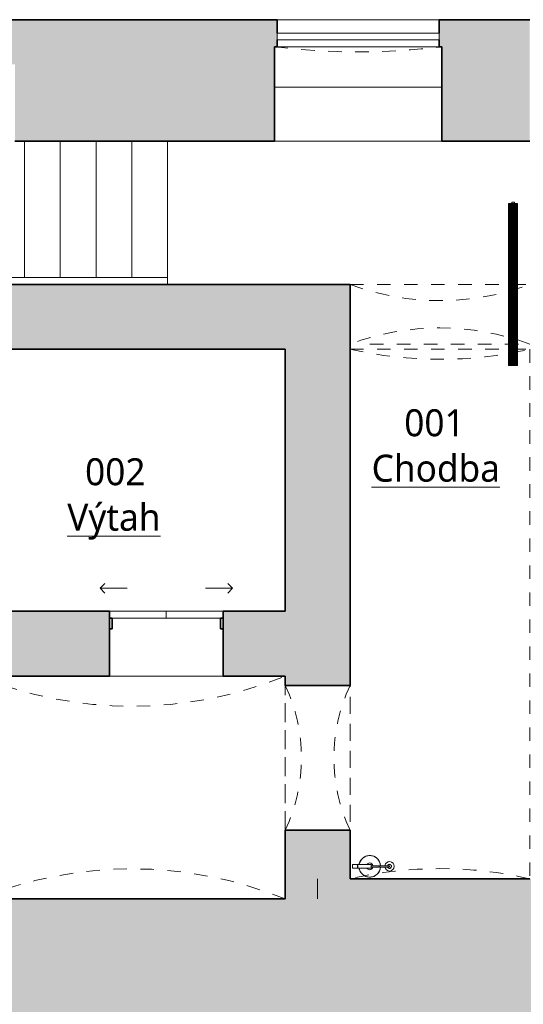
# Model space of a CAD drawing. Header units: metres. Extents: x -0.2 to 46.9, y 0 to 27.9.
# Tile 6 of 15: x 13.3 to 17.1, y 7.5 to 14.7. Entities that reach past the tile are written whole.
import ezdxf

# ---------------------------------------------------------------- set-up
doc = ezdxf.new("R2010")
doc.units = ezdxf.units.M
for name, pattern in [('AV - Carkovana 2mm', [0.0027, 0.002, -0.0007]), ('AV - Cerch_ 1 tecka 4mm', [0.006, 0.004, -0.001, 0, -0.001]), ('AV - Cerch_ 2 tecky 2mm', [0.0038, 0.002, -0.0006, 0, -0.0006, 0, -0.0006]), ('AV - Cerch_ 2 tecky 4mm', [0.008, 0.004, -0.0015, 0, -0.001, 0, -0.0015])]:
    doc.linetypes.add(name, pattern=pattern)
doc.layers.add('AV-MISTNOSTI', color=5, linetype='Continuous', lineweight=5, true_color=0x0000ff)
for name, color, linetype, lineweight in [('AV-SRAFY', 7, 'Continuous', 35), ('AV-STAVBA', 7, 'Continuous', 18), ('AV-VYBAVENI', 7, 'Continuous', 18)]:
    doc.layers.add(name, color=color, linetype=linetype, lineweight=lineweight)
doc.styles.add('Trebuchet MS_B', font='trebuc.ttf', dxfattribs={"height": 0.2})

# ---------------------------------------------------------------- blocks, each defined once
blk = doc.blocks.new('GM_Otvor s klenutým nadpražím - 1070x2150_1200-881159-1PP')
at = {"layer": 'AV-STAVBA', "color": 254, "linetype": 'AV - Cerch_ 1 tecka 4mm', "lineweight": 13, "true_color": 0xcccccc}
for p, q in [((-0.535, 0.24), (0.535, 0.24)), ((0.4515, -0.24), (-0.4515, -0.24))]:
    blk.add_line(p, q, dxfattribs=at)
for centre, start, end in [((0, 1.3726), 244.7157, 295.2843), ((0, -1.3726), 64.7157, 115.2843)]:
    blk.add_arc(centre, 1.2526, start, end, dxfattribs=at)
blk = doc.blocks.new('DO_2_Ocel__posuvné_výtahové - 800x1970-923742-1PP')
at = {"layer": 'AV-STAVBA', "color": 254, "linetype": 'AV - Cerch_ 1 tecka 4mm', "true_color": 0xcccccc}
blk.add_line((-0.52, 0.24), (0.52, 0.24), dxfattribs=at)
at = {"layer": 'AV-STAVBA', "color": 254, "lineweight": 35, "true_color": 0xcccccc}
for p, q in [((-0.4, -0.11), (-0.42, -0.11)), ((-0.42, -0.11), (-0.42, -0.19)), ((-0.4, -0.19), (-0.4, -0.11)), ((0.42, -0.11), (0.4, -0.11)), ((0.4, -0.11), (0.4, -0.19)), ((0.42, -0.19), (0.42, -0.11)), ((-0.42, -0.19), (-0.4, -0.19)), ((0.4, -0.19), (0.42, -0.19))]:
    blk.add_line(p, q, dxfattribs=at)
at = {"layer": 'AV-STAVBA', "color": 254, "true_color": 0xcccccc}
for p, q in [((-0.42, -0.19), (0, -0.19)), ((-0.42, -0.24), (-0.42, -0.19)), ((0, -0.19), (0.42, -0.19)), ((0, -0.19), (0.42, -0.19)), ((0, -0.24), (0, -0.19)), ((0.42, -0.19), (0.42, -0.24)), ((0, -0.24), (-0.42, -0.24)), ((0.42, -0.24), (0, -0.24)), ((-0.4896, -0.41), (-0.4542, -0.3746)), ((-0.4896, -0.41), (-0.2896, -0.41)), ((-0.4896, -0.41), (-0.4542, -0.4454)), ((0.4896, -0.41), (0.2896, -0.41)), ((0.4896, -0.41), (0.4542, -0.3746)), ((0.4896, -0.41), (0.4542, -0.4454))]:
    blk.add_line(p, q, dxfattribs=at)
blk = doc.blocks.new('GM_Otvor s klenutým nadpražím - 1330x2730_1400-924258-1PP')
at = {"layer": 'AV-STAVBA', "color": 254, "linetype": 'AV - Cerch_ 1 tecka 4mm', "lineweight": 13, "true_color": 0xcccccc}
for p, q in [((-0.665, 0.24), (0.665, 0.24)), ((0.5815, -0.2018), (-0.5815, -0.2018))]:
    blk.add_line(p, q, dxfattribs=at)
for centre, start, end in [((0, 2.0226), 249.54198, 290.45802), ((0, -1.9844), 69.54198, 110.45802)]:
    blk.add_arc(centre, 1.9026, start, end, dxfattribs=at)
blk = doc.blocks.new('Railing - Railing-1021996-1PP')
at = {"layer": 'AV-STAVBA', "color": 254, "linetype": 'AV - Cerch_ 2 tecky 2mm', "true_color": 0xcccccc}
for p, q in [((12.5548, 12.7886), (12.5548, 12.8386)), ((12.5798, 12.8386), (12.5548, 12.8386)), ((13.0685, 12.8386), (12.5798, 12.8386)), ((12.5798, 12.7886), (12.5548, 12.7886)), ((13.0918, 12.7886), (12.5798, 12.7886))]:
    blk.add_line(p, q, dxfattribs=at)
at = {"layer": 'AV-STAVBA', "color": 254, "true_color": 0xcccccc}
for p, q in [((13.0685, 12.8386), (13.0918, 12.7886)), ((14.4348, 12.8386), (13.0685, 12.8386)), ((14.4348, 12.8386), (14.4348, 12.7886)), ((14.4348, 12.7886), (13.0918, 12.7886))]:
    blk.add_line(p, q, dxfattribs=at)
blk = doc.blocks.new('WI_1-1_sklepní_s příčlemi_s klenutým nadpražím_2x šikmý parapet_ nadpraží - 1200x600-1035326-1PP')
at = {"layer": 'AV-STAVBA', "color": 254, "true_color": 0xcccccc}
for p, q in [((-0.6, -0.3), (0.6, -0.3)), ((-0.6, -0.35), (-0.6, -0.3)), ((0.6, -0.35), (-0.6, -0.35)), ((0.6, -0.3), (0.6, -0.35))]:
    blk.add_line(p, q, dxfattribs=at)
at = {"layer": 'AV-STAVBA', "color": 254, "linetype": 'AV - Carkovana 2mm', "true_color": 0xcccccc}
blk.add_arc((0, -5.2114), 5, 82.87699, 97.12301, dxfattribs=at)
blk = doc.blocks.new('GM_Void_valená klenba - GM_Void_valená klenba-1524407-1PP')
at = {"layer": 'AV-STAVBA', "color": 254, "linetype": 'AV - Cerch_ 1 tecka 4mm', "lineweight": 13, "true_color": 0xcccccc}
for p, q in [((-0.665, 1.96), (-0.665, -1.96)), ((-0.665, 1.96), (0.665, 1.96)), ((0.665, 1.96), (0.665, -1.96)), ((-0.665, -1.96), (0.665, -1.96))]:
    blk.add_line(p, q, dxfattribs=at)
for centre, start, end in [((0, 4.8854), 257.19306, 282.80694), ((0, -4.8854), 77.19306, 102.80694)]:
    blk.add_arc(centre, 3, start, end, dxfattribs=at)
blk = doc.blocks.new('GM_Void_valená klenba - GM_Void_valená klenba-1524408-1PP')
at = {"layer": 'AV-STAVBA', "color": 254, "linetype": 'AV - Cerch_ 1 tecka 4mm', "lineweight": 13, "true_color": 0xcccccc}
for p, q in [((-1.135, 0.825), (-1.135, -0.825)), ((-1.135, 0.825), (1.135, 0.825)), ((1.135, 0.825), (1.135, -0.825)), ((-1.135, -0.825), (1.135, -0.825))]:
    blk.add_line(p, q, dxfattribs=at)
for centre, start, end in [((0, 3.602), 247.76952, 292.23048), ((0, -3.602), 67.76952, 112.23048)]:
    blk.add_arc(centre, 3, start, end, dxfattribs=at)
blk = doc.blocks.new('GM_Hasicí přístroj - Hasici pristroj-1546942-1PP')
at = {"layer": 'AV-STAVBA', "color": 254, "lineweight": 13, "true_color": 0xcccccc}
for p, q in [((-0.0421, 0.0036), (-0.1007, 0.0036)), ((-0.0421, 0.0111), (0.0579, 0.0111)), ((-0.0421, 0.0111), (-0.0421, -0.0139)), ((0.0579, 0.0111), (0.0605, 0.0111)), ((0.0579, 0.0111), (0.0579, -0.0139)), ((0.0605, 0.0111), (0.0979, 0.0111)), ((0.0605, 0.0111), (0.0605, -0.0139)), ((0.0979, 0.0111), (0.0979, -0.0139)), ((-0.1007, -0.0064), (-0.0421, -0.0064)), ((0.0579, -0.0139), (-0.0421, -0.0139)), ((0.0605, -0.0139), (0.0579, -0.0139)), ((0.0979, -0.0139), (0.0605, -0.0139))]:
    blk.add_line(p, q, dxfattribs=at)
at = {"layer": 'AV-STAVBA', "color": 254, "lineweight": 13, "true_color": 0xcccccc, "flags": 128}
for points in [[(-0.1007, 0.0036), (-0.1035, 0.0036), (-0.1063, 0.0036), (-0.1092, 0.0036), (-0.112, 0.0036), (-0.1149, 0.0036), (-0.1177, 0.0036), (-0.1205, 0.0036), (-0.1233, 0.0036), (-0.126, 0.0036), (-0.1288, 0.0036), (-0.1315, 0.0036), (-0.1341, 0.0036), (-0.1367, 0.0036), (-0.1393, 0.0036), (-0.1418, 0.0036), (-0.1443, 0.0036), (-0.1467, 0.0036), (-0.149, 0.0036), (-0.1513, 0.0036), (-0.1535, 0.0036), (-0.1556, 0.0036), (-0.1577, 0.0036), (-0.1596, 0.0036), (-0.1615, 0.0036), (-0.1633, 0.0036), (-0.165, 0.0036), (-0.1667, 0.0036), (-0.1682, 0.0036), (-0.1696, 0.0036), (-0.1709, 0.0036), (-0.1714, 0.0036)], [(-0.1714, -0.0064), (-0.1701, -0.0064), (-0.1687, -0.0064), (-0.1673, -0.0064), (-0.1657, -0.0064), (-0.164, -0.0064), (-0.1622, -0.0064), (-0.1604, -0.0064), (-0.1584, -0.0064), (-0.1564, -0.0064), (-0.1543, -0.0064), (-0.1522, -0.0064), (-0.1499, -0.0064), (-0.1476, -0.0064), (-0.1452, -0.0064), (-0.1428, -0.0064), (-0.1403, -0.0064), (-0.1377, -0.0064), (-0.1351, -0.0064), (-0.1325, -0.0064), (-0.1298, -0.0064), (-0.1271, -0.0064), (-0.1244, -0.0064), (-0.1216, -0.0064), (-0.1188, -0.0064), (-0.116, -0.0064), (-0.1131, -0.0064), (-0.1103, -0.0064), (-0.1074, -0.0064), (-0.1046, -0.0064), (-0.1018, -0.0064), (-0.1007, -0.0064)]]:
    blk.add_lwpolyline(points, dxfattribs=at)
at = {"layer": 'AV-STAVBA', "color": 254, "lineweight": 13, "true_color": 0xcccccc}
for centre, radius, start, end in [((-0.0307, -0.0014), 0.08, 90, 176.37662), ((-0.0307, -0.0014), 0.08, 90, 110.02868), ((-0.0307, -0.0014), 0.08, 69.97132, 90), ((-0.0307, -0.0014), 0.08, 9.18677, 90), ((-0.1772, -0.0014), 0.035, 7.23753, 180), ((-0.1764, -0.0014), 0.015, 18.64917, 180), ((-0.1764, -0.0014), 0.015, 165, 180), ((-0.1764, -0.0014), 0.015, 105, 134.93615), ((-0.1714, -0.0014), 0.005, 150, 180), ((-0.1714, -0.0014), 0.005, 90, 120), ((-0.1764, -0.0014), 0.015, 45.06385, 75), ((-0.1764, -0.0014), 0.015, 18.64917, 44.93615), ((-0.0307, -0.0014), 0.08, 159.97132, 176.42822), ((-0.0307, -0.0014), 0.08, 114.97132, 155.02868), ((-0.0307, -0.0014), 0.025, 90, 169.20034), ((-0.0307, -0.0014), 0.025, 30, 90), ((-0.0307, -0.0014), 0.08, 24.97132, 65.02868), ((-0.0307, -0.0014), 0.08, 9.05555, 20.02868), ((-0.1772, -0.0014), 0.035, 180, 351.96894), ((-0.1764, -0.0014), 0.015, 174.95011, 180), ((-0.1764, -0.0014), 0.015, 180, 185.04989), ((-0.1764, -0.0014), 0.015, 180, 224.93615), ((-0.1764, -0.0014), 0.015, 180, 341.97651), ((-0.1764, -0.0014), 0.015, 240, 270), ((-0.1714, -0.0014), 0.005, 180, 210), ((-0.1714, -0.0014), 0.005, 240, 285), ((-0.1764, -0.0014), 0.015, 330, 341.97651), ((-0.0307, -0.0014), 0.08, 183.5619, 200.02868), ((-0.0307, -0.0014), 0.08, 183.6137, 270), ((-0.0307, -0.0014), 0.08, 204.97132, 244.17788), ((-0.0307, -0.0014), 0.025, 190.79953, 270), ((-0.0307, -0.0014), 0.025, 270, 330), ((-0.0307, -0.0014), 0.08, 270, 350.81323), ((-0.0307, -0.0014), 0.08, 295.82212, 335.02868), ((-0.0307, -0.0014), 0.08, 339.97132, 350.94445), ((-0.0307, -0.0014), 0.08, 249.97132, 270), ((-0.0307, -0.0014), 0.08, 270, 290.02868)]:
    blk.add_arc(centre, radius, start, end, dxfattribs=at)
for points, knots in [([(-0.1764, -0.0014), (-0.1764, -0.0009), (-0.1762, 0.0003), (-0.1753, 0.0019), (-0.1742, 0.0028), (-0.1731, 0.0033), (-0.1725, 0.0034), (-0.1723, 0.0035)], [0, 0, 0, 0, 0.1111111, 0.2222222, 0.3333333, 0.3888889, 0.4444444, 0.4444444, 0.4444444, 0.4444444]), ([(-0.1689, -0.0058), (-0.1692, -0.0059), (-0.1697, -0.0062), (-0.1705, -0.0064), (-0.1714, -0.0065), (-0.1723, -0.0064), (-0.1731, -0.0062), (-0.1742, -0.0057), (-0.1753, -0.0047), (-0.1762, -0.0032), (-0.1764, -0.002), (-0.1764, -0.0014)], [0.3333333, 0.3333333, 0.3333333, 0.3333333, 0.3888889, 0.4444444, 0.5, 0.5555556, 0.6111111, 0.6666667, 0.7777778, 0.8888889, 1, 1, 1, 1])]:
    blk.add_open_spline(points, degree=3, knots=knots, dxfattribs=at)
for points in [[(-0.1004, -0.0014), (-0.1004, -0.0009), (-0.1004, 0.0003), (-0.1005, 0.0018), (-0.1005, 0.003), (-0.1006, 0.0034), (-0.1006, 0.0035)], [(-0.1006, -0.0064), (-0.1006, -0.0063), (-0.1005, -0.0059), (-0.1005, -0.0047), (-0.1004, -0.0032), (-0.1004, -0.002), (-0.1004, -0.0014)]]:
    blk.add_open_spline(points, degree=3, dxfattribs=at)
blk = doc.blocks.new('D0089 - 1514 - OÚPSŘ_Benešova_rvt-1-1PP')
at = {"layer": 'AV-SRAFY', "lineweight": 5, "true_color": 0xcccccc}
h = blk.add_hatch(color=254, dxfattribs=at)
h.paths.add_polyline_path([(14.0158, 13.8482), (14.0158, 14.7482), (13.2548, 14.7482), (13.2548, 14.4182), (13.3048, 14.4182), (13.3048, 13.8482), (13.459, 13.8482)])
h.paths.add_polyline_path([(11.9048, 13.8482), (11.9048, 14.4182), (11.9548, 14.4182), (11.9548, 14.7482), (11.4448, 14.7482), (11.4453, 13.8482)])
h = blk.add_hatch(color=254, dxfattribs=at)
h.paths.add_polyline_path([(16.4648, 13.8482), (17.1148, 13.8482), (17.1148, 14.7482), (16.9956, 14.7482), (16.9956, 14.024), (16.4648, 14.024)])
h.paths.add_polyline_path([(14.0158, 13.8482), (15.2248, 13.8482), (15.2248, 14.024), (14.8415, 14.024), (14.8415, 14.7482), (14.0158, 14.7482), (14.0158, 14.024)])
h = blk.add_hatch(color=254, dxfattribs=at)
h.paths.add_polyline_path([(14.8415, 14.024), (15.2248, 14.024), (15.2248, 14.5482), (15.2448, 14.5482), (15.2448, 14.7482), (14.8415, 14.7482)])
h.paths.add_polyline_path([(16.4648, 14.024), (16.9956, 14.024), (16.9956, 14.7482), (16.4448, 14.7482), (16.4448, 14.5482), (16.4648, 14.5482)])
at = {"layer": 'AV-SRAFY', "lineweight": 18, "true_color": 0xcccccc}
for points in [[(15.4726, 12.3082), (15.7848, 12.3082), (15.7848, 12.7882), (13.0348, 12.7882), (13.0348, 12.3082), (15.3048, 12.3082)], [(17.9148, 7.2882), (17.9148, 8.3882), (15.5448, 8.3882), (15.5448, 7.2882), (17.4862, 7.2882)]]:
    blk.add_hatch(color=254, dxfattribs=at).paths.add_polyline_path(points)
h = blk.add_hatch(color=254, dxfattribs=at)
h.paths.add_polyline_path([(15.3048, 8.2382), (15.5448, 8.2382), (15.5448, 8.3882), (15.7848, 8.3882), (15.7848, 8.7482), (15.3048, 8.7482)])
h.paths.add_polyline_path([(15.7848, 9.8182), (15.7848, 12.3082), (15.3048, 12.3082), (15.3048, 9.8182), (15.4726, 9.8182)])
h = blk.add_hatch(color=254, dxfattribs=at)
h.paths.add_polyline_path([(15.3048, 9.8882), (15.3048, 10.3682), (14.8448, 10.3682), (14.8448, 9.8882)])
h.paths.add_polyline_path([(14.0048, 9.8882), (14.0048, 10.3682), (13.0348, 10.3682), (13.0348, 9.8882)])
h = blk.add_hatch(color=254, dxfattribs=at)
h.paths.add_polyline_path([(15.5448, 7.2882), (15.5448, 8.2382), (12.5548, 8.2382), (12.5548, 7.2882), (15.4726, 7.2882)])
h.paths.add_polyline_path([(11.2648, 7.2882), (11.4448, 7.2882), (11.4448, 8.2382), (11.2648, 8.2382), (11.2648, 8.0382)])
at = {"layer": 'AV-STAVBA', "color": 254, "lineweight": 35, "true_color": 0xcccccc}
for p, q in [((13.2548, 14.7482), (14.0158, 14.7482)), ((14.0158, 14.7482), (14.8415, 14.7482)), ((15.2448, 14.7482), (14.8415, 14.7482)), ((15.2448, 14.7482), (15.2448, 14.6482)), ((16.4448, 14.7482), (16.9956, 14.7482)), ((16.4448, 14.7482), (16.4448, 14.6482)), ((17.1148, 14.7482), (16.9956, 14.7482)), ((15.2448, 14.5982), (15.2448, 14.5482)), ((16.4448, 14.5982), (16.4448, 14.5482)), ((15.2448, 14.5482), (15.2248, 14.5482)), ((15.2248, 14.5482), (15.2248, 14.024)), ((16.4448, 14.5482), (16.4648, 14.5482)), ((16.4648, 14.5482), (16.4648, 14.024)), ((15.2248, 13.8482), (15.2248, 14.024)), ((16.4648, 13.8482), (16.4648, 14.024)), ((13.3048, 13.8482), (14.0158, 13.8482)), ((15.2248, 13.8482), (14.0158, 13.8482)), ((17.1148, 13.8482), (16.4648, 13.8482)), ((15.7848, 12.7882), (13.0348, 12.7882)), ((15.7848, 12.3082), (15.7848, 12.7882)), ((13.0348, 12.3082), (15.3048, 12.3082)), ((15.3048, 12.3082), (15.3048, 10.3682)), ((15.7848, 9.8182), (15.7848, 12.3082)), ((14.0048, 10.3682), (13.0348, 10.3682)), ((14.0048, 9.8882), (14.0048, 10.3682)), ((15.3048, 10.3682), (14.8448, 10.3682)), ((14.8448, 10.3682), (14.8448, 9.8882)), ((13.0348, 9.8882), (14.0048, 9.8882)), ((14.8448, 9.8882), (15.3048, 9.8882)), ((15.3048, 9.8882), (15.3048, 9.8182)), ((15.3048, 9.8182), (15.7848, 9.8182)), ((15.3048, 8.7482), (15.3048, 8.2382)), ((15.7848, 8.7482), (15.3048, 8.7482)), ((15.7848, 8.3882), (15.7848, 8.7482)), ((17.1148, 8.3882), (15.7848, 8.3882)), ((15.3048, 8.2382), (13.0348, 8.2382))]:
    blk.add_line(p, q, dxfattribs=at)
at = {"layer": 'AV-STAVBA', "color": 254, "true_color": 0xcccccc}
for p, q in [((15.2448, 14.7482), (16.4448, 14.7482)), ((15.2448, 14.5482), (16.4448, 14.5482)), ((15.2248, 14.2482), (16.4648, 14.2482)), ((13.3748, 12.8386), (13.3748, 13.8482)), ((13.6398, 12.8386), (13.6398, 13.8482)), ((13.9048, 12.8386), (13.9048, 13.8482)), ((14.1698, 12.8386), (14.1698, 13.8482)), ((14.4348, 12.8386), (14.4348, 13.8482)), ((16.4648, 13.8482), (15.2248, 13.8482)), ((14.0048, 10.3682), (14.8448, 10.3682)), ((14.8448, 9.8882), (14.0048, 9.8882)), ((15.5448, 8.2382), (15.5448, 8.3882)), ((15.5448, 8.3882), (15.5448, 8.2382))]:
    blk.add_line(p, q, dxfattribs=at)
at = {"layer": 'AV-STAVBA', "color": 254, "linetype": 'AV - Cerch_ 2 tecky 4mm', "true_color": 0xcccccc}
for p, q in [((13.3748, 12.8386), (13.3748, 13.8482)), ((13.6398, 12.8386), (13.6398, 13.8482)), ((13.9048, 12.8386), (13.9048, 13.8482)), ((14.1698, 12.8386), (14.1698, 13.8482)), ((14.4348, 12.8386), (14.4348, 13.8482))]:
    blk.add_line(p, q, dxfattribs=at)
at = {"layer": 'AV-STAVBA', "color": 254, "linetype": 'AV - Cerch_ 1 tecka 4mm', "lineweight": 13, "true_color": 0xcccccc}
for name, p, rotation in [('WI_1-1_sklepní_s příčlemi_s klenutým nadpražím_2x šikmý parapet_ nadpraží - 1200x600-1035326-1PP', (15.8448, 14.2982), 180), ('DO_2_Ocel__posuvné_výtahové - 800x1970-923742-1PP', (14.4248, 10.1282), 180), ('GM_Otvor s klenutým nadpražím - 1070x2150_1200-881159-1PP', (15.5448, 9.2832), 89.99999999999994), ('GM_Hasicí přístroj - Hasici pristroj-1546942-1PP', (15.8998, 8.4782), 180)]:
    blk.add_blockref(name, p, dxfattribs=dict(at, rotation=rotation))
for name, p in [('Railing - Railing-1021996-1PP', (0, 0)), ('GM_Otvor s klenutým nadpražím - 1330x2730_1400-924258-1PP', (16.4498, 12.5482)), ('GM_Void_valená klenba - GM_Void_valená klenba-1524407-1PP', (16.4498, 10.3482)), ('GM_Void_valená klenba - GM_Void_valená klenba-1524408-1PP', (14.1698, 9.0632))]:
    blk.add_blockref(name, p, dxfattribs=at)
blk = doc.blocks.new('PF_Deskový radiátor_připojení boční - 1200_500_66-838789-1PP')
at = {"layer": 'AV-VYBAVENI', "color": 5, "true_color": 0x0000ff}
for p, q in [((-0.6, 0.01), (-0.61, 0.01)), ((-0.61, 0.01), (-0.61, -0.01)), ((-0.61, 0.01), (-0.61, 0.0097)), ((-0.6, 0.01), (-0.61, 0.01)), ((-0.61, 0.01), (-0.61, 0.0097)), ((-0.61, 0.01), (-0.61, 0.0097)), ((0.6, 0.033), (-0.6, 0.033)), ((-0.6, 0.033), (-0.6, -0.033)), ((-0.593, -0.026), (-0.593, 0.026)), ((-0.593, 0.026), (0.593, 0.026)), ((-0.583, 0.026), (-0.586, 0.026)), ((-0.586, 0.026), (-0.586, -0.026)), ((-0.583, -0.026), (-0.583, 0.026)), ((-0.5745, 0.026), (-0.5775, 0.026)), ((-0.5775, 0.026), (-0.5775, -0.026)), ((-0.5745, -0.026), (-0.5745, 0.026)), ((-0.566, 0.026), (-0.569, 0.026)), ((-0.569, 0.026), (-0.569, -0.026)), ((-0.566, -0.026), (-0.566, 0.026)), ((-0.5575, 0.026), (-0.5605, 0.026)), ((-0.5605, 0.026), (-0.5605, -0.026)), ((-0.5575, -0.026), (-0.5575, 0.026)), ((-0.549, 0.026), (-0.552, 0.026)), ((-0.552, 0.026), (-0.552, -0.026)), ((-0.549, -0.026), (-0.549, 0.026)), ((-0.5405, 0.026), (-0.5435, 0.026)), ((-0.5435, 0.026), (-0.5435, -0.026)), ((-0.5405, -0.026), (-0.5405, 0.026)), ((-0.532, 0.026), (-0.535, 0.026)), ((-0.535, 0.026), (-0.535, -0.026)), ((-0.532, -0.026), (-0.532, 0.026)), ((-0.5235, 0.026), (-0.5265, 0.026)), ((-0.5265, 0.026), (-0.5265, -0.026)), ((-0.5235, -0.026), (-0.5235, 0.026)), ((-0.515, 0.026), (-0.518, 0.026)), ((-0.518, 0.026), (-0.518, -0.026)), ((-0.515, -0.026), (-0.515, 0.026)), ((-0.5065, 0.026), (-0.5095, 0.026)), ((-0.5095, 0.026), (-0.5095, -0.026)), ((-0.5065, -0.026), (-0.5065, 0.026)), ((-0.498, 0.026), (-0.501, 0.026)), ((-0.501, 0.026), (-0.501, -0.026)), ((-0.498, -0.026), (-0.498, 0.026)), ((-0.4895, 0.026), (-0.4925, 0.026)), ((-0.4925, 0.026), (-0.4925, -0.026)), ((-0.4895, -0.026), (-0.4895, 0.026)), ((-0.481, 0.026), (-0.484, 0.026)), ((-0.484, 0.026), (-0.484, -0.026)), ((-0.481, -0.026), (-0.481, 0.026)), ((-0.4725, 0.026), (-0.4755, 0.026)), ((-0.4755, 0.026), (-0.4755, -0.026)), ((-0.4725, -0.026), (-0.4725, 0.026)), ((-0.464, 0.026), (-0.467, 0.026)), ((-0.467, 0.026), (-0.467, -0.026)), ((-0.464, -0.026), (-0.464, 0.026)), ((-0.4555, 0.026), (-0.4585, 0.026)), ((-0.4585, 0.026), (-0.4585, -0.026)), ((-0.4555, -0.026), (-0.4555, 0.026)), ((-0.447, 0.026), (-0.45, 0.026)), ((-0.45, 0.026), (-0.45, -0.026)), ((-0.447, -0.026), (-0.447, 0.026)), ((-0.4385, 0.026), (-0.4415, 0.026)), ((-0.4415, 0.026), (-0.4415, -0.026)), ((-0.4385, -0.026), (-0.4385, 0.026)), ((-0.43, 0.026), (-0.433, 0.026)), ((-0.433, 0.026), (-0.433, -0.026)), ((-0.43, -0.026), (-0.43, 0.026)), ((-0.4215, 0.026), (-0.4245, 0.026)), ((-0.4245, 0.026), (-0.4245, -0.026)), ((-0.4215, -0.026), (-0.4215, 0.026)), ((-0.413, 0.026), (-0.416, 0.026)), ((-0.416, 0.026), (-0.416, -0.026)), ((-0.413, -0.026), (-0.413, 0.026)), ((-0.4045, 0.026), (-0.4075, 0.026)), ((-0.4075, 0.026), (-0.4075, -0.026)), ((-0.4045, -0.026), (-0.4045, 0.026)), ((-0.396, 0.026), (-0.399, 0.026)), ((-0.399, 0.026), (-0.399, -0.026)), ((-0.396, -0.026), (-0.396, 0.026)), ((-0.3875, 0.026), (-0.3905, 0.026)), ((-0.3905, 0.026), (-0.3905, -0.026)), ((-0.3875, -0.026), (-0.3875, 0.026)), ((-0.379, 0.026), (-0.382, 0.026)), ((-0.382, 0.026), (-0.382, -0.026)), ((-0.379, -0.026), (-0.379, 0.026)), ((-0.3705, 0.026), (-0.3735, 0.026)), ((-0.3735, 0.026), (-0.3735, -0.026)), ((-0.3705, -0.026), (-0.3705, 0.026)), ((-0.362, 0.026), (-0.365, 0.026)), ((-0.365, 0.026), (-0.365, -0.026)), ((-0.362, -0.026), (-0.362, 0.026)), ((-0.3535, 0.026), (-0.3565, 0.026)), ((-0.3565, 0.026), (-0.3565, -0.026)), ((-0.3535, -0.026), (-0.3535, 0.026)), ((-0.345, 0.026), (-0.348, 0.026)), ((-0.348, 0.026), (-0.348, -0.026)), ((-0.345, -0.026), (-0.345, 0.026)), ((-0.3365, 0.026), (-0.3395, 0.026)), ((-0.3395, 0.026), (-0.3395, -0.026)), ((-0.3365, -0.026), (-0.3365, 0.026)), ((-0.328, 0.026), (-0.331, 0.026)), ((-0.331, 0.026), (-0.331, -0.026)), ((-0.328, -0.026), (-0.328, 0.026)), ((-0.3195, 0.026), (-0.3225, 0.026)), ((-0.3225, 0.026), (-0.3225, -0.026)), ((-0.3195, -0.026), (-0.3195, 0.026)), ((-0.311, 0.026), (-0.314, 0.026)), ((-0.314, 0.026), (-0.314, -0.026)), ((-0.311, -0.026), (-0.311, 0.026)), ((-0.3025, 0.026), (-0.3055, 0.026)), ((-0.3055, 0.026), (-0.3055, -0.026)), ((-0.3025, -0.026), (-0.3025, 0.026)), ((-0.294, 0.026), (-0.297, 0.026)), ((-0.297, 0.026), (-0.297, -0.026)), ((-0.294, -0.026), (-0.294, 0.026)), ((-0.2855, 0.026), (-0.2885, 0.026)), ((-0.2885, 0.026), (-0.2885, -0.026)), ((-0.2855, -0.026), (-0.2855, 0.026)), ((-0.277, 0.026), (-0.28, 0.026)), ((-0.28, 0.026), (-0.28, -0.026)), ((-0.277, -0.026), (-0.277, 0.026)), ((-0.2685, 0.026), (-0.2715, 0.026)), ((-0.2715, 0.026), (-0.2715, -0.026)), ((-0.2685, -0.026), (-0.2685, 0.026)), ((-0.26, 0.026), (-0.263, 0.026)), ((-0.263, 0.026), (-0.263, -0.026)), ((-0.26, -0.026), (-0.26, 0.026)), ((-0.2515, 0.026), (-0.2545, 0.026)), ((-0.2545, 0.026), (-0.2545, -0.026)), ((-0.2515, -0.026), (-0.2515, 0.026)), ((-0.243, 0.026), (-0.246, 0.026)), ((-0.246, 0.026), (-0.246, -0.026)), ((-0.243, -0.026), (-0.243, 0.026)), ((-0.2345, 0.026), (-0.2375, 0.026)), ((-0.2375, 0.026), (-0.2375, -0.026)), ((-0.2345, -0.026), (-0.2345, 0.026)), ((-0.226, 0.026), (-0.229, 0.026)), ((-0.229, 0.026), (-0.229, -0.026)), ((-0.226, -0.026), (-0.226, 0.026)), ((-0.2175, 0.026), (-0.2205, 0.026)), ((-0.2205, 0.026), (-0.2205, -0.026)), ((-0.2175, -0.026), (-0.2175, 0.026)), ((-0.209, 0.026), (-0.212, 0.026)), ((-0.212, 0.026), (-0.212, -0.026)), ((-0.209, -0.026), (-0.209, 0.026)), ((-0.2005, 0.026), (-0.2035, 0.026)), ((-0.2035, 0.026), (-0.2035, -0.026)), ((-0.2005, -0.026), (-0.2005, 0.026)), ((-0.192, 0.026), (-0.195, 0.026)), ((-0.195, 0.026), (-0.195, -0.026)), ((-0.192, -0.026), (-0.192, 0.026)), ((-0.1835, 0.026), (-0.1865, 0.026)), ((-0.1865, 0.026), (-0.1865, -0.026)), ((-0.1835, -0.026), (-0.1835, 0.026)), ((-0.175, 0.026), (-0.178, 0.026)), ((-0.178, 0.026), (-0.178, -0.026)), ((-0.175, -0.026), (-0.175, 0.026)), ((-0.1665, 0.026), (-0.1695, 0.026)), ((-0.1695, 0.026), (-0.1695, -0.026)), ((-0.1665, -0.026), (-0.1665, 0.026)), ((-0.158, 0.026), (-0.161, 0.026)), ((-0.161, 0.026), (-0.161, -0.026)), ((-0.158, -0.026), (-0.158, 0.026)), ((-0.1495, 0.026), (-0.1525, 0.026)), ((-0.1525, 0.026), (-0.1525, -0.026)), ((-0.1495, -0.026), (-0.1495, 0.026)), ((-0.141, 0.026), (-0.144, 0.026)), ((-0.144, 0.026), (-0.144, -0.026)), ((-0.141, -0.026), (-0.141, 0.026)), ((-0.1325, 0.026), (-0.1355, 0.026)), ((-0.1355, 0.026), (-0.1355, -0.026)), ((-0.1325, -0.026), (-0.1325, 0.026)), ((-0.124, 0.026), (-0.127, 0.026)), ((-0.127, 0.026), (-0.127, -0.026)), ((-0.124, -0.026), (-0.124, 0.026)), ((-0.1155, 0.026), (-0.1185, 0.026)), ((-0.1185, 0.026), (-0.1185, -0.026)), ((-0.1155, -0.026), (-0.1155, 0.026)), ((-0.107, 0.026), (-0.11, 0.026)), ((-0.11, 0.026), (-0.11, -0.026)), ((-0.107, -0.026), (-0.107, 0.026)), ((-0.0985, 0.026), (-0.1015, 0.026)), ((-0.1015, 0.026), (-0.1015, -0.026)), ((-0.0985, -0.026), (-0.0985, 0.026)), ((-0.09, 0.026), (-0.093, 0.026)), ((-0.093, 0.026), (-0.093, -0.026)), ((-0.09, -0.026), (-0.09, 0.026)), ((-0.0815, 0.026), (-0.0845, 0.026)), ((-0.0845, 0.026), (-0.0845, -0.026)), ((-0.0815, -0.026), (-0.0815, 0.026)), ((-0.073, 0.026), (-0.076, 0.026)), ((-0.076, 0.026), (-0.076, -0.026)), ((-0.073, -0.026), (-0.073, 0.026)), ((-0.0645, 0.026), (-0.0675, 0.026)), ((-0.0675, 0.026), (-0.0675, -0.026)), ((-0.0645, -0.026), (-0.0645, 0.026)), ((-0.056, 0.026), (-0.059, 0.026)), ((-0.059, 0.026), (-0.059, -0.026)), ((-0.056, -0.026), (-0.056, 0.026)), ((-0.0475, 0.026), (-0.0505, 0.026)), ((-0.0505, 0.026), (-0.0505, -0.026)), ((-0.0475, -0.026), (-0.0475, 0.026)), ((-0.039, 0.026), (-0.042, 0.026)), ((-0.042, 0.026), (-0.042, -0.026)), ((-0.039, -0.026), (-0.039, 0.026)), ((-0.0305, 0.026), (-0.0335, 0.026)), ((-0.0335, 0.026), (-0.0335, -0.026)), ((-0.0305, -0.026), (-0.0305, 0.026)), ((-0.022, 0.026), (-0.025, 0.026)), ((-0.025, 0.026), (-0.025, -0.026)), ((-0.022, -0.026), (-0.022, 0.026)), ((-0.0135, 0.026), (-0.0165, 0.026)), ((-0.0165, 0.026), (-0.0165, -0.026)), ((-0.0135, -0.026), (-0.0135, 0.026)), ((-0.005, 0.026), (-0.008, 0.026)), ((-0.008, 0.026), (-0.008, -0.026)), ((-0.005, -0.026), (-0.005, 0.026)), ((0.0035, 0.026), (0.0005, 0.026)), ((0.0005, 0.026), (0.0005, -0.026)), ((0.0035, -0.026), (0.0035, 0.026)), ((0.012, 0.026), (0.009, 0.026)), ((0.009, 0.026), (0.009, -0.026)), ((0.012, -0.026), (0.012, 0.026)), ((0.0205, 0.026), (0.0175, 0.026)), ((0.0175, 0.026), (0.0175, -0.026)), ((0.0205, -0.026), (0.0205, 0.026)), ((0.029, 0.026), (0.026, 0.026)), ((0.026, 0.026), (0.026, -0.026)), ((0.029, -0.026), (0.029, 0.026)), ((0.0375, 0.026), (0.0345, 0.026)), ((0.0345, 0.026), (0.0345, -0.026)), ((0.0375, -0.026), (0.0375, 0.026)), ((0.046, 0.026), (0.043, 0.026)), ((0.043, 0.026), (0.043, -0.026)), ((0.046, -0.026), (0.046, 0.026)), ((0.0545, 0.026), (0.0515, 0.026)), ((0.0515, 0.026), (0.0515, -0.026)), ((0.0545, -0.026), (0.0545, 0.026)), ((0.063, 0.026), (0.06, 0.026)), ((0.06, 0.026), (0.06, -0.026)), ((0.063, -0.026), (0.063, 0.026)), ((0.0715, 0.026), (0.0685, 0.026)), ((0.0685, 0.026), (0.0685, -0.026)), ((0.0715, -0.026), (0.0715, 0.026)), ((0.08, 0.026), (0.077, 0.026)), ((0.077, 0.026), (0.077, -0.026)), ((0.08, -0.026), (0.08, 0.026)), ((0.0885, 0.026), (0.0855, 0.026)), ((0.0855, 0.026), (0.0855, -0.026)), ((0.0885, -0.026), (0.0885, 0.026)), ((0.097, 0.026), (0.094, 0.026)), ((0.094, 0.026), (0.094, -0.026)), ((0.097, -0.026), (0.097, 0.026)), ((0.1055, 0.026), (0.1025, 0.026)), ((0.1025, 0.026), (0.1025, -0.026)), ((0.1055, -0.026), (0.1055, 0.026)), ((0.114, 0.026), (0.111, 0.026)), ((0.111, 0.026), (0.111, -0.026)), ((0.114, -0.026), (0.114, 0.026)), ((0.1225, 0.026), (0.1195, 0.026)), ((0.1195, 0.026), (0.1195, -0.026)), ((0.1225, -0.026), (0.1225, 0.026)), ((0.131, 0.026), (0.128, 0.026)), ((0.128, 0.026), (0.128, -0.026)), ((0.131, -0.026), (0.131, 0.026)), ((0.1395, 0.026), (0.1365, 0.026)), ((0.1365, 0.026), (0.1365, -0.026)), ((0.1395, -0.026), (0.1395, 0.026)), ((0.148, 0.026), (0.145, 0.026)), ((0.145, 0.026), (0.145, -0.026)), ((0.148, -0.026), (0.148, 0.026)), ((0.1565, 0.026), (0.1535, 0.026)), ((0.1535, 0.026), (0.1535, -0.026)), ((0.1565, -0.026), (0.1565, 0.026)), ((0.165, 0.026), (0.162, 0.026)), ((0.162, 0.026), (0.162, -0.026)), ((0.165, -0.026), (0.165, 0.026)), ((0.1735, 0.026), (0.1705, 0.026)), ((0.1705, 0.026), (0.1705, -0.026)), ((0.1735, -0.026), (0.1735, 0.026)), ((0.182, 0.026), (0.179, 0.026)), ((0.179, 0.026), (0.179, -0.026)), ((0.182, -0.026), (0.182, 0.026)), ((0.1905, 0.026), (0.1875, 0.026)), ((0.1875, 0.026), (0.1875, -0.026)), ((0.1905, -0.026), (0.1905, 0.026)), ((0.199, 0.026), (0.196, 0.026)), ((0.196, 0.026), (0.196, -0.026)), ((0.199, -0.026), (0.199, 0.026)), ((0.2075, 0.026), (0.2045, 0.026)), ((0.2045, 0.026), (0.2045, -0.026)), ((0.2075, -0.026), (0.2075, 0.026)), ((0.216, 0.026), (0.213, 0.026)), ((0.213, 0.026), (0.213, -0.026)), ((0.216, -0.026), (0.216, 0.026)), ((0.2245, 0.026), (0.2215, 0.026)), ((0.2215, 0.026), (0.2215, -0.026)), ((0.2245, -0.026), (0.2245, 0.026)), ((0.233, 0.026), (0.23, 0.026)), ((0.23, 0.026), (0.23, -0.026)), ((0.233, -0.026), (0.233, 0.026)), ((0.2415, 0.026), (0.2385, 0.026)), ((0.2385, 0.026), (0.2385, -0.026)), ((0.2415, -0.026), (0.2415, 0.026)), ((0.25, 0.026), (0.247, 0.026)), ((0.247, 0.026), (0.247, -0.026)), ((0.25, -0.026), (0.25, 0.026)), ((0.2585, 0.026), (0.2555, 0.026)), ((0.2555, 0.026), (0.2555, -0.026)), ((0.2585, -0.026), (0.2585, 0.026)), ((0.267, 0.026), (0.264, 0.026)), ((0.264, 0.026), (0.264, -0.026)), ((0.267, -0.026), (0.267, 0.026)), ((0.2755, 0.026), (0.2725, 0.026)), ((0.2725, 0.026), (0.2725, -0.026)), ((0.2755, -0.026), (0.2755, 0.026)), ((0.284, 0.026), (0.281, 0.026)), ((0.281, 0.026), (0.281, -0.026)), ((0.284, -0.026), (0.284, 0.026)), ((0.2925, 0.026), (0.2895, 0.026)), ((0.2895, 0.026), (0.2895, -0.026)), ((0.2925, -0.026), (0.2925, 0.026)), ((0.301, 0.026), (0.298, 0.026)), ((0.298, 0.026), (0.298, -0.026)), ((0.301, -0.026), (0.301, 0.026)), ((0.3095, 0.026), (0.3065, 0.026)), ((0.3065, 0.026), (0.3065, -0.026)), ((0.3095, -0.026), (0.3095, 0.026)), ((0.318, 0.026), (0.315, 0.026)), ((0.315, 0.026), (0.315, -0.026)), ((0.318, -0.026), (0.318, 0.026)), ((0.3265, 0.026), (0.3235, 0.026)), ((0.3235, 0.026), (0.3235, -0.026)), ((0.3265, -0.026), (0.3265, 0.026)), ((0.335, 0.026), (0.332, 0.026)), ((0.332, 0.026), (0.332, -0.026)), ((0.335, -0.026), (0.335, 0.026)), ((0.3435, 0.026), (0.3405, 0.026)), ((0.3405, 0.026), (0.3405, -0.026)), ((0.3435, -0.026), (0.3435, 0.026)), ((0.352, 0.026), (0.349, 0.026)), ((0.349, 0.026), (0.349, -0.026)), ((0.352, -0.026), (0.352, 0.026)), ((0.3605, 0.026), (0.3575, 0.026)), ((0.3575, 0.026), (0.3575, -0.026)), ((0.3605, -0.026), (0.3605, 0.026)), ((0.369, 0.026), (0.366, 0.026)), ((0.366, 0.026), (0.366, -0.026)), ((0.369, -0.026), (0.369, 0.026)), ((0.3775, 0.026), (0.3745, 0.026)), ((0.3745, 0.026), (0.3745, -0.026)), ((0.3775, -0.026), (0.3775, 0.026)), ((0.386, 0.026), (0.383, 0.026)), ((0.383, 0.026), (0.383, -0.026)), ((0.386, -0.026), (0.386, 0.026)), ((0.3945, 0.026), (0.3915, 0.026)), ((0.3915, 0.026), (0.3915, -0.026)), ((0.3945, -0.026), (0.3945, 0.026)), ((0.403, 0.026), (0.4, 0.026)), ((0.4, 0.026), (0.4, -0.026)), ((0.403, -0.026), (0.403, 0.026)), ((0.4115, 0.026), (0.4085, 0.026)), ((0.4085, 0.026), (0.4085, -0.026)), ((0.4115, -0.026), (0.4115, 0.026)), ((0.42, 0.026), (0.417, 0.026)), ((0.417, 0.026), (0.417, -0.026)), ((0.42, -0.026), (0.42, 0.026)), ((0.4285, 0.026), (0.4255, 0.026)), ((0.4255, 0.026), (0.4255, -0.026)), ((0.4285, -0.026), (0.4285, 0.026)), ((0.437, 0.026), (0.434, 0.026)), ((0.434, 0.026), (0.434, -0.026)), ((0.437, -0.026), (0.437, 0.026)), ((0.4455, 0.026), (0.4425, 0.026)), ((0.4425, 0.026), (0.4425, -0.026)), ((0.4455, -0.026), (0.4455, 0.026)), ((0.454, 0.026), (0.451, 0.026)), ((0.451, 0.026), (0.451, -0.026)), ((0.454, -0.026), (0.454, 0.026)), ((0.4625, 0.026), (0.4595, 0.026)), ((0.4595, 0.026), (0.4595, -0.026)), ((0.4625, -0.026), (0.4625, 0.026)), ((0.471, 0.026), (0.468, 0.026)), ((0.468, 0.026), (0.468, -0.026)), ((0.471, -0.026), (0.471, 0.026)), ((0.4795, 0.026), (0.4765, 0.026)), ((0.4765, 0.026), (0.4765, -0.026)), ((0.4795, -0.026), (0.4795, 0.026)), ((0.488, 0.026), (0.485, 0.026)), ((0.485, 0.026), (0.485, -0.026)), ((0.488, -0.026), (0.488, 0.026)), ((0.4965, 0.026), (0.4935, 0.026)), ((0.4935, 0.026), (0.4935, -0.026)), ((0.4965, -0.026), (0.4965, 0.026)), ((0.505, 0.026), (0.502, 0.026)), ((0.502, 0.026), (0.502, -0.026)), ((0.505, -0.026), (0.505, 0.026)), ((0.5135, 0.026), (0.5105, 0.026)), ((0.5105, 0.026), (0.5105, -0.026)), ((0.5135, -0.026), (0.5135, 0.026)), ((0.522, 0.026), (0.519, 0.026)), ((0.519, 0.026), (0.519, -0.026)), ((0.522, -0.026), (0.522, 0.026)), ((0.5305, 0.026), (0.5275, 0.026)), ((0.5275, 0.026), (0.5275, -0.026)), ((0.5305, -0.026), (0.5305, 0.026)), ((0.539, 0.026), (0.536, 0.026)), ((0.536, 0.026), (0.536, -0.026)), ((0.539, -0.026), (0.539, 0.026)), ((0.5475, 0.026), (0.5445, 0.026)), ((0.5445, 0.026), (0.5445, -0.026)), ((0.5475, -0.026), (0.5475, 0.026)), ((0.556, 0.026), (0.553, 0.026)), ((0.553, 0.026), (0.553, -0.026)), ((0.556, -0.026), (0.556, 0.026)), ((0.5645, 0.026), (0.5615, 0.026)), ((0.5615, 0.026), (0.5615, -0.026)), ((0.5645, -0.026), (0.5645, 0.026)), ((0.573, 0.026), (0.57, 0.026)), ((0.57, 0.026), (0.57, -0.026)), ((0.573, -0.026), (0.573, 0.026)), ((0.5815, 0.026), (0.5785, 0.026)), ((0.5785, 0.026), (0.5785, -0.026)), ((0.5815, -0.026), (0.5815, 0.026)), ((0.59, 0.026), (0.587, 0.026)), ((0.587, 0.026), (0.587, -0.026)), ((0.59, -0.026), (0.59, 0.026)), ((0.593, 0.026), (0.593, -0.026)), ((0.5985, 0.026), (0.5955, 0.026)), ((0.5955, 0.026), (0.5955, -0.026)), ((0.5985, -0.026), (0.5985, 0.026)), ((0.6, -0.033), (0.6, 0.033)), ((-0.61, -0.0097), (-0.61, -0.01)), ((-0.61, -0.0097), (-0.61, -0.01)), ((-0.61, -0.0097), (-0.61, -0.01)), ((-0.61, -0.01), (-0.6, -0.01)), ((-0.61, -0.01), (-0.6, -0.01)), ((-0.6, -0.033), (0.6, -0.033)), ((0.593, -0.026), (-0.593, -0.026)), ((-0.586, -0.026), (-0.583, -0.026)), ((-0.5775, -0.026), (-0.5745, -0.026)), ((-0.569, -0.026), (-0.566, -0.026)), ((-0.5605, -0.026), (-0.5575, -0.026)), ((-0.552, -0.026), (-0.549, -0.026)), ((-0.5435, -0.026), (-0.5405, -0.026)), ((-0.535, -0.026), (-0.532, -0.026)), ((-0.5265, -0.026), (-0.5235, -0.026)), ((-0.518, -0.026), (-0.515, -0.026)), ((-0.5095, -0.026), (-0.5065, -0.026)), ((-0.501, -0.026), (-0.498, -0.026)), ((-0.4925, -0.026), (-0.4895, -0.026)), ((-0.484, -0.026), (-0.481, -0.026)), ((-0.4755, -0.026), (-0.4725, -0.026)), ((-0.467, -0.026), (-0.464, -0.026)), ((-0.4585, -0.026), (-0.4555, -0.026)), ((-0.45, -0.026), (-0.447, -0.026)), ((-0.4415, -0.026), (-0.4385, -0.026)), ((-0.433, -0.026), (-0.43, -0.026)), ((-0.4245, -0.026), (-0.4215, -0.026)), ((-0.416, -0.026), (-0.413, -0.026)), ((-0.4075, -0.026), (-0.4045, -0.026)), ((-0.399, -0.026), (-0.396, -0.026)), ((-0.3905, -0.026), (-0.3875, -0.026)), ((-0.382, -0.026), (-0.379, -0.026)), ((-0.3735, -0.026), (-0.3705, -0.026)), ((-0.365, -0.026), (-0.362, -0.026)), ((-0.3565, -0.026), (-0.3535, -0.026)), ((-0.348, -0.026), (-0.345, -0.026)), ((-0.3395, -0.026), (-0.3365, -0.026)), ((-0.331, -0.026), (-0.328, -0.026)), ((-0.3225, -0.026), (-0.3195, -0.026)), ((-0.314, -0.026), (-0.311, -0.026)), ((-0.3055, -0.026), (-0.3025, -0.026)), ((-0.297, -0.026), (-0.294, -0.026)), ((-0.2885, -0.026), (-0.2855, -0.026)), ((-0.28, -0.026), (-0.277, -0.026)), ((-0.2715, -0.026), (-0.2685, -0.026)), ((-0.263, -0.026), (-0.26, -0.026)), ((-0.2545, -0.026), (-0.2515, -0.026)), ((-0.246, -0.026), (-0.243, -0.026)), ((-0.2375, -0.026), (-0.2345, -0.026)), ((-0.229, -0.026), (-0.226, -0.026)), ((-0.2205, -0.026), (-0.2175, -0.026)), ((-0.212, -0.026), (-0.209, -0.026)), ((-0.2035, -0.026), (-0.2005, -0.026)), ((-0.195, -0.026), (-0.192, -0.026)), ((-0.1865, -0.026), (-0.1835, -0.026)), ((-0.178, -0.026), (-0.175, -0.026)), ((-0.1695, -0.026), (-0.1665, -0.026)), ((-0.161, -0.026), (-0.158, -0.026)), ((-0.1525, -0.026), (-0.1495, -0.026)), ((-0.144, -0.026), (-0.141, -0.026)), ((-0.1355, -0.026), (-0.1325, -0.026)), ((-0.127, -0.026), (-0.124, -0.026)), ((-0.1185, -0.026), (-0.1155, -0.026)), ((-0.11, -0.026), (-0.107, -0.026)), ((-0.1015, -0.026), (-0.0985, -0.026)), ((-0.093, -0.026), (-0.09, -0.026)), ((-0.0845, -0.026), (-0.0815, -0.026)), ((-0.076, -0.026), (-0.073, -0.026)), ((-0.0675, -0.026), (-0.0645, -0.026)), ((-0.059, -0.026), (-0.056, -0.026)), ((-0.0505, -0.026), (-0.0475, -0.026)), ((-0.042, -0.026), (-0.039, -0.026)), ((-0.0335, -0.026), (-0.0305, -0.026)), ((-0.025, -0.026), (-0.022, -0.026)), ((-0.0165, -0.026), (-0.0135, -0.026)), ((-0.008, -0.026), (-0.005, -0.026)), ((0.0005, -0.026), (0.0035, -0.026)), ((0.009, -0.026), (0.012, -0.026)), ((0.0175, -0.026), (0.0205, -0.026)), ((0.026, -0.026), (0.029, -0.026)), ((0.0345, -0.026), (0.0375, -0.026)), ((0.043, -0.026), (0.046, -0.026)), ((0.0515, -0.026), (0.0545, -0.026)), ((0.06, -0.026), (0.063, -0.026)), ((0.0685, -0.026), (0.0715, -0.026)), ((0.077, -0.026), (0.08, -0.026)), ((0.0855, -0.026), (0.0885, -0.026)), ((0.094, -0.026), (0.097, -0.026)), ((0.1025, -0.026), (0.1055, -0.026)), ((0.111, -0.026), (0.114, -0.026)), ((0.1195, -0.026), (0.1225, -0.026)), ((0.128, -0.026), (0.131, -0.026)), ((0.1365, -0.026), (0.1395, -0.026)), ((0.145, -0.026), (0.148, -0.026)), ((0.1535, -0.026), (0.1565, -0.026)), ((0.162, -0.026), (0.165, -0.026)), ((0.1705, -0.026), (0.1735, -0.026)), ((0.179, -0.026), (0.182, -0.026)), ((0.1875, -0.026), (0.1905, -0.026)), ((0.196, -0.026), (0.199, -0.026)), ((0.2045, -0.026), (0.2075, -0.026)), ((0.213, -0.026), (0.216, -0.026)), ((0.2215, -0.026), (0.2245, -0.026)), ((0.23, -0.026), (0.233, -0.026)), ((0.2385, -0.026), (0.2415, -0.026)), ((0.247, -0.026), (0.25, -0.026)), ((0.2555, -0.026), (0.2585, -0.026)), ((0.264, -0.026), (0.267, -0.026)), ((0.2725, -0.026), (0.2755, -0.026)), ((0.281, -0.026), (0.284, -0.026)), ((0.2895, -0.026), (0.2925, -0.026)), ((0.298, -0.026), (0.301, -0.026)), ((0.3065, -0.026), (0.3095, -0.026)), ((0.315, -0.026), (0.318, -0.026)), ((0.3235, -0.026), (0.3265, -0.026)), ((0.332, -0.026), (0.335, -0.026)), ((0.3405, -0.026), (0.3435, -0.026)), ((0.349, -0.026), (0.352, -0.026)), ((0.3575, -0.026), (0.3605, -0.026)), ((0.366, -0.026), (0.369, -0.026)), ((0.3745, -0.026), (0.3775, -0.026)), ((0.383, -0.026), (0.386, -0.026)), ((0.3915, -0.026), (0.3945, -0.026)), ((0.4, -0.026), (0.403, -0.026)), ((0.4085, -0.026), (0.4115, -0.026)), ((0.417, -0.026), (0.42, -0.026)), ((0.4255, -0.026), (0.4285, -0.026)), ((0.434, -0.026), (0.437, -0.026)), ((0.4425, -0.026), (0.4455, -0.026)), ((0.451, -0.026), (0.454, -0.026)), ((0.4595, -0.026), (0.4625, -0.026)), ((0.468, -0.026), (0.471, -0.026)), ((0.4765, -0.026), (0.4795, -0.026)), ((0.485, -0.026), (0.488, -0.026)), ((0.4935, -0.026), (0.4965, -0.026)), ((0.502, -0.026), (0.505, -0.026)), ((0.5105, -0.026), (0.5135, -0.026)), ((0.519, -0.026), (0.522, -0.026)), ((0.5275, -0.026), (0.5305, -0.026)), ((0.536, -0.026), (0.539, -0.026)), ((0.5445, -0.026), (0.5475, -0.026)), ((0.553, -0.026), (0.556, -0.026)), ((0.5615, -0.026), (0.5645, -0.026)), ((0.57, -0.026), (0.573, -0.026)), ((0.5785, -0.026), (0.5815, -0.026)), ((0.587, -0.026), (0.59, -0.026)), ((0.5955, -0.026), (0.5985, -0.026))]:
    blk.add_line(p, q, dxfattribs=at)

msp = doc.modelspace()

# ---------------------------------------------------------------- block references
at = {"lineweight": 5}
msp.add_blockref('D0089 - 1514 - OÚPSŘ_Benešova_rvt-1-1PP', (0, 0), dxfattribs=at)
at = {"layer": 'AV-VYBAVENI', "color": 5, "true_color": 0x0000ff, "rotation": 269.9999999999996}
msp.add_blockref('PF_Deskový radiátor_připojení boční - 1200_500_66-838789-1PP', (16.991, 12.7882), dxfattribs=at)

# ---------------------------------------------------------------- texts
at = {"layer": 'AV-MISTNOSTI', "char_height": 0.2, "attachment_point": 1, "style": 'Trebuchet MS_B'}
for s, insert, width in [('001', (16.1858, 11.8638), 0.601266), ('\\LChodba', (15.9443, 11.5275), 1.186497), ('002', (13.8237, 11.5012), 0.601266), ('\\LVýtah', (13.6917, 11.1649), 0.921941)]:
    msp.add_mtext(s, dxfattribs=dict(at, insert=insert, width=width))

doc.saveas('drawing.dxf')
